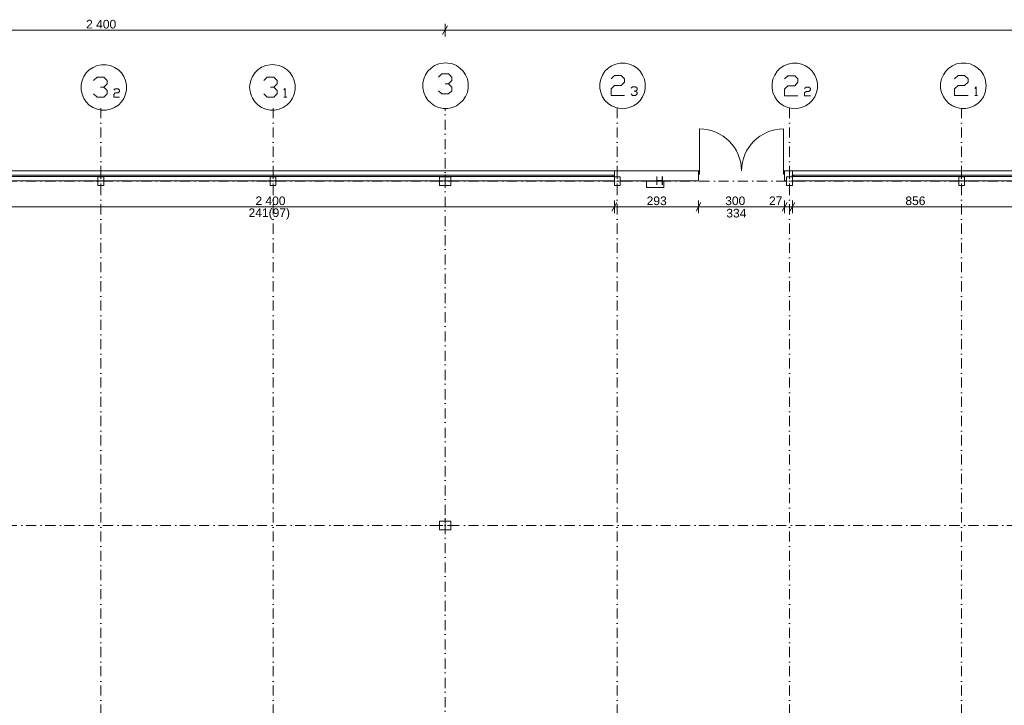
# Model space of a CAD drawing. Extents: x -283435 to 14216, y -77540 to 30522.
# Tile 176 of 177: x -52431 to -18115, y 6637 to 30522. Entities that reach past the tile are written whole.
import ezdxf

# ---------------------------------------------------------------- set-up
doc = ezdxf.new("R2010")
doc.units = 0
doc.header["$MEASUREMENT"] = 0
doc.linetypes.add('Kropki i Kreski', pattern=[670.277762, 352.777767, -176.388884, 0, -141.111112])
for name, color, linetype in [('Drzwi ArchiCAD', 7, 'Continuous'), ('Okna ArchiCADa', 7, 'Continuous'), ('SŁUPY', 7, 'Continuous'), ('WYMIARY', 7, 'Continuous'), ('ŚCIANY', 7, 'Continuous')]:
    doc.layers.add(name, color=color, linetype=linetype)
for name, color, linetype, lineweight in [('Drzwi ArchiCAD_Nr_Pióra__3', 3, 'Continuous', 18), ('Drzwi ArchiCAD_Nr_Pióra__7', 7, 'Continuous', 18), ('HYDRANTY_Nr_Pióra__1', 1, 'Continuous', 18), ('Okna ArchiCADa_Nr_Pióra__23', 23, 'Continuous', 18), ('Okna ArchiCADa_Nr_Pióra__3', 3, 'Continuous', 18), ('Okna ArchiCADa_Nr_Pióra__7', 7, 'Continuous', 18), ('OSIE_Nr_Pióra__5', 5, 'Continuous', 18), ('OSIE_Nr_Pióra__7', 7, 'Continuous', 18), ('SŁUPY_Nr_Pióra__20', 20, 'Continuous', 18), ('WYMIARY_Nr_Pióra__4', 4, 'Continuous', 18), ('WYMIARY_Nr_Pióra__5', 5, 'Continuous', 18), ('ŚCIANY_Nr_Pióra__7', 7, 'Continuous', 18)]:
    doc.layers.add(name, color=color, linetype=linetype, lineweight=lineweight)
doc.layers.add('SŁUPY_Nr_Pióra__28', color=7, linetype='Continuous', lineweight=18, true_color=0x260900)
doc.styles.add('GENERATED_STYLE_1', font='arial.ttf')
doc.styles.add('GENERATED_STYLE_2', font='txt')
doc.dimstyles.new('GENERATED_STYLE__2', dxfattribs={"dimtxt": 300, "dimasz": 228, "dimexe": 0.18, "dimexo": 0, "dimgap": 0.09, "dimtad": 1, "dimtih": 1, "dimtoh": 1, "dimdec": 0, "dimlfac": 0.1, "dimzin": 0, "dimdsep": 46, "dimtxsty": 'GENERATED_STYLE_2', "dimblk": 'ARROWHEAD_2', "dimblk1": 'ARROWHEAD_2', "dimblk2": 'ARROWHEAD_2', "dimcen": 0.09, "dimclrd": 256, "dimclre": 256, "dimclrt": 256, "dimazin": 0, "dimtfac": 1, "dimtdec": 4, "dimtmove": 0, "dimatfit": 3, "dimfxl": 1, "dimtolj": 1, "dimtzin": 0, "dimarcsym": 0})

# ---------------------------------------------------------------- blocks, each defined once
blk = doc.blocks.new('O M panel zakrzywiony 12_37')
at = {"layer": 'Okna ArchiCADa_Nr_Pióra__23', "linetype": 'Continuous'}
for p, q in [((-11850, 0), (-11900, 0)), ((-11850, -50), (-11850, 0)), ((11900, 0), (11850, 0)), ((11850, 0), (11850, -50)), ((-11900, -50), (-11850, -50)), ((11850, -50), (11900, -50))]:
    blk.add_line(p, q, dxfattribs=at)
at = {"layer": 'Okna ArchiCADa_Nr_Pióra__3', "linetype": 'Continuous'}
for p, q in [((-11900, 150), (11900, 150)), ((11850, 0), (-11850, 0)), ((-11900, -200), (11900, -200)), ((-11850, -50), (11850, -50))]:
    blk.add_line(p, q, dxfattribs=at)
at = {"layer": 'Okna ArchiCADa_Nr_Pióra__7', "linetype": 'Continuous'}
for p, q in [((-11900, 0), (-11900, -50)), ((11900, 0), (11900, -50))]:
    blk.add_line(p, q, dxfattribs=at)
blk = doc.blocks.new('O M panel zakrzywiony 12_38')
at = {"layer": 'Okna ArchiCADa_Nr_Pióra__23', "linetype": 'Continuous'}
for p, q in [((-4232, 0), (-4282, 0)), ((-4232, -50), (-4232, 0)), ((4282, 0), (4232, 0)), ((4232, 0), (4232, -50)), ((-4282, -50), (-4232, -50)), ((4232, -50), (4282, -50))]:
    blk.add_line(p, q, dxfattribs=at)
at = {"layer": 'Okna ArchiCADa_Nr_Pióra__3', "linetype": 'Continuous'}
for p, q in [((-4282, 150), (4282, 150)), ((4232, 0), (-4232, 0)), ((-4282, -200), (4282, -200)), ((-4232, -50), (4232, -50))]:
    blk.add_line(p, q, dxfattribs=at)
at = {"layer": 'Okna ArchiCADa_Nr_Pióra__7', "linetype": 'Continuous'}
for p, q in [((-4282, 0), (-4282, -50)), ((4282, 0), (4282, -50))]:
    blk.add_line(p, q, dxfattribs=at)
blk = doc.blocks.new('D2 Drzwi podw. proste 12_20')
at = {"layer": 'Drzwi ArchiCAD_Nr_Pióra__3', "linetype": 'Continuous'}
for p, q in [((-1460, 0), (-1460, 1460)), ((1460, 0), (1460, 1460)), ((-1460, 0), (-1500, 0)), ((-1500, 0), (-1500, -115)), ((-1460, -115), (-1460, 0)), ((1500, 0), (1460, 0)), ((1460, 0), (1460, -115)), ((1500, -115), (1500, 0)), ((-1500, -115), (-1460, -115)), ((1460, -115), (1500, -115))]:
    blk.add_line(p, q, dxfattribs=at)
for centre, start, end in [((-1460, 0), 0, 90), ((1460, 0), 90, 180)]:
    blk.add_arc(centre, 1460, start, end, dxfattribs=at)
at = {"layer": 'Drzwi ArchiCAD_Nr_Pióra__7', "linetype": 'Continuous'}
for p, q in [((-1500, 0), (-1500, -115)), ((1500, 0), (1500, -115))]:
    blk.add_line(p, q, dxfattribs=at)
blk = doc.blocks.new('Ściana_3', base_point=(10397, 24906))
at = {"layer": 'ŚCIANY_Nr_Pióra__7', "linetype": 'Continuous'}
for p, q in [((-31702, 25256), (-31702, 25106)), ((-28773, 25256), (-31702, 25256)), ((-31702, 25106), (-31702, 25056)), ((-31702, 25056), (-31702, 24906)), ((-28773, 25256), (-28773, 25141)), ((-28773, 25141), (-28773, 24906)), ((-25773, 25256), (-25773, 25141)), ((-25502, 25256), (-25773, 25256)), ((-25773, 25141), (-25773, 24906)), ((-25502, 25256), (-25502, 25106)), ((-25502, 25106), (-25502, 25056)), ((-25502, 25056), (-25502, 24906)), ((-31502, 24906), (-28773, 24906)), ((-25773, 24906), (-25702, 24906))]:
    blk.add_line(p, q, dxfattribs=at)
at = {"layer": 'Drzwi ArchiCAD', "linetype": 'Continuous', "xscale": -1}
blk.add_blockref('D2 Drzwi podw. proste 12_20', (-27273, 25256), dxfattribs=at)
at = {"layer": 'Okna ArchiCADa', "linetype": 'Continuous'}
for name, p in [('O M panel zakrzywiony 12_37', (-43603, 25106)), ('O M panel zakrzywiony 12_38', (-21221, 25106))]:
    blk.add_blockref(name, p, dxfattribs=at)
blk = doc.blocks.new('Słup_23', base_point=(-19602, 24900))
at = {"layer": 'SŁUPY_Nr_Pióra__20', "linetype": 'Continuous'}
for p, q in [((-19602, 24980), (-19602, 25130)), ((-19682, 24900), (-19782, 24900)), ((-19602, 24820), (-19602, 24670)), ((-19522, 24900), (-19422, 24900))]:
    blk.add_line(p, q, dxfattribs=at)
blk.add_point((-19602, 24900), dxfattribs=at)
at = {"layer": 'SŁUPY_Nr_Pióra__28', "linetype": 'Continuous', "flags": 128}
blk.add_lwpolyline([(-19502, 24750), (-19502, 25050), (-19702, 25050), (-19702, 24750)], close=True, dxfattribs=at)
blk = doc.blocks.new('Słup_24', base_point=(-25602, 24900))
at = {"layer": 'SŁUPY_Nr_Pióra__20', "linetype": 'Continuous'}
for p, q in [((-25602, 24980), (-25602, 25130)), ((-25682, 24900), (-25782, 24900)), ((-25602, 24820), (-25602, 24670)), ((-25522, 24900), (-25422, 24900))]:
    blk.add_line(p, q, dxfattribs=at)
blk.add_point((-25602, 24900), dxfattribs=at)
at = {"layer": 'SŁUPY_Nr_Pióra__28', "linetype": 'Continuous', "flags": 128}
blk.add_lwpolyline([(-25502, 24750), (-25502, 25050), (-25702, 25050), (-25702, 24750)], close=True, dxfattribs=at)
blk = doc.blocks.new('Słup_25', base_point=(-31602, 24900))
at = {"layer": 'SŁUPY_Nr_Pióra__20', "linetype": 'Continuous'}
for p, q in [((-31602, 24980), (-31602, 25130)), ((-31682, 24900), (-31782, 24900)), ((-31602, 24820), (-31602, 24670)), ((-31522, 24900), (-31422, 24900))]:
    blk.add_line(p, q, dxfattribs=at)
blk.add_point((-31602, 24900), dxfattribs=at)
at = {"layer": 'SŁUPY_Nr_Pióra__28', "linetype": 'Continuous', "flags": 128}
blk.add_lwpolyline([(-31502, 24750), (-31502, 25050), (-31702, 25050), (-31702, 24750)], close=True, dxfattribs=at)
blk = doc.blocks.new('Słup_26', base_point=(-37603, 24900))
at = {"layer": 'SŁUPY_Nr_Pióra__20', "linetype": 'Continuous'}
for p, q in [((-37603, 24980), (-37603, 25130)), ((-37683, 24900), (-37883, 24900)), ((-37603, 24820), (-37603, 24670)), ((-37523, 24900), (-37323, 24900))]:
    blk.add_line(p, q, dxfattribs=at)
blk.add_point((-37603, 24900), dxfattribs=at)
at = {"layer": 'SŁUPY_Nr_Pióra__28', "linetype": 'Continuous', "flags": 128}
blk.add_lwpolyline([(-37403, 24750), (-37403, 25050), (-37803, 25050), (-37803, 24750)], close=True, dxfattribs=at)
blk = doc.blocks.new('Słup_28', base_point=(-43603, 24900))
at = {"layer": 'SŁUPY_Nr_Pióra__20', "linetype": 'Continuous'}
for p, q in [((-43603, 24980), (-43603, 25130)), ((-43683, 24900), (-43783, 24900)), ((-43603, 24820), (-43603, 24670)), ((-43523, 24900), (-43423, 24900))]:
    blk.add_line(p, q, dxfattribs=at)
blk.add_point((-43603, 24900), dxfattribs=at)
at = {"layer": 'SŁUPY_Nr_Pióra__28', "linetype": 'Continuous', "flags": 128}
blk.add_lwpolyline([(-43503, 24750), (-43503, 25050), (-43703, 25050), (-43703, 24750)], close=True, dxfattribs=at)
blk = doc.blocks.new('Słup_29', base_point=(-49603, 24900))
at = {"layer": 'SŁUPY_Nr_Pióra__20', "linetype": 'Continuous'}
for p, q in [((-49603, 24980), (-49603, 25130)), ((-49683, 24900), (-49783, 24900)), ((-49603, 24820), (-49603, 24670)), ((-49523, 24900), (-49423, 24900))]:
    blk.add_line(p, q, dxfattribs=at)
blk.add_point((-49603, 24900), dxfattribs=at)
at = {"layer": 'SŁUPY_Nr_Pióra__28', "linetype": 'Continuous', "flags": 128}
blk.add_lwpolyline([(-49503, 24750), (-49503, 25050), (-49703, 25050), (-49703, 24750)], close=True, dxfattribs=at)
blk = doc.blocks.new('Słup_36', base_point=(-37603, 12900))
at = {"layer": 'SŁUPY_Nr_Pióra__20', "linetype": 'Continuous'}
for p, q in [((-37603, 12980), (-37603, 13130)), ((-37683, 12900), (-37883, 12900)), ((-37603, 12820), (-37603, 12670)), ((-37523, 12900), (-37323, 12900))]:
    blk.add_line(p, q, dxfattribs=at)
blk.add_point((-37603, 12900), dxfattribs=at)
at = {"layer": 'SŁUPY_Nr_Pióra__28', "linetype": 'Continuous', "flags": 128}
blk.add_lwpolyline([(-37403, 12750), (-37403, 13050), (-37803, 13050), (-37803, 12750)], close=True, dxfattribs=at)
blk = doc.blocks.new('*D1064')
at = {"layer": 'WYMIARY_Nr_Pióra__4', "linetype": 'Continuous', "transparency": 16777216}
for p, q in [((-61517, 30306), (-61690, 30006)), ((-61603, 29931), (-61603, 30381)), ((-37517, 30306), (-37690, 30006)), ((-37603, 29931), (-37603, 30381)), ((-61603, 30156), (-37603, 30156))]:
    blk.add_line(p, q, dxfattribs=at)
at = {"layer": 'WYMIARY_Nr_Pióra__5', "transparency": 16777216, "insert": (-50116, 30516), "char_height": 300, "attachment_point": 1, "style": 'GENERATED_STYLE_1'}
blk.add_mtext('{2\xa0400}', dxfattribs=at)
blk = doc.blocks.new('ARROWHEAD_2')
at = {"linetype": 'Continuous'}
for p, q in [((0, 0), (-1, 0)), ((-0.38, -0.66), (0.38, 0.66))]:
    blk.add_line(p, q, dxfattribs=at)
blk = doc.blocks.new('*D1065')
at = {"layer": 'WYMIARY_Nr_Pióra__4', "linetype": 'Continuous', "transparency": 16777216}
for p, q in [((-37517, 30306), (-37690, 30006)), ((-37603, 29931), (-37603, 30381)), ((10310, 30006), (10483, 30306)), ((10397, 29931), (10397, 30381)), ((-37603, 30156), (10397, 30156)), ((10397, 30156), (10543, 30156))]:
    blk.add_line(p, q, dxfattribs=at)
at = {"layer": 'WYMIARY_Nr_Pióra__5', "transparency": 16777216, "insert": (-14116, 30516), "char_height": 300, "attachment_point": 1, "style": 'GENERATED_STYLE_1'}
blk.add_mtext('{4\xa0800}', dxfattribs=at)
blk = doc.blocks.new('*D1890')
at = {"layer": 'WYMIARY_Nr_Pióra__4', "linetype": 'Continuous', "transparency": 16777216}
for p, q in [((-57047, 24153), (-57220, 23853)), ((-57133, 23778), (-57133, 24228)), ((-55616, 24153), (-55789, 23853)), ((-55703, 23778), (-55703, 24228)), ((-57133, 24003), (-55703, 24003)), ((-55703, 24003), (-31702, 24003))]:
    blk.add_line(p, q, dxfattribs=at)
at = {"layer": 'WYMIARY_Nr_Pióra__5', "transparency": 16777216, "insert": (-56760, 24363), "char_height": 300, "attachment_point": 1, "style": 'GENERATED_STYLE_1'}
blk.add_mtext('{143}', dxfattribs=at)
blk = doc.blocks.new('*D1891')
at = {"layer": 'WYMIARY_Nr_Pióra__4', "linetype": 'Continuous', "transparency": 16777216}
for p, q in [((-55616, 24153), (-55789, 23853)), ((-31616, 24153), (-31789, 23853)), ((-55703, 24003), (-31702, 24003))]:
    blk.add_line(p, q, dxfattribs=at)
at = {"layer": 'WYMIARY_Nr_Pióra__5', "transparency": 16777216, "insert": (-44215, 24363), "char_height": 300, "attachment_point": 1, "style": 'GENERATED_STYLE_1'}
blk.add_mtext('{2\xa0400}', dxfattribs=at)
blk = doc.blocks.new('*D1892')
at = {"layer": 'WYMIARY_Nr_Pióra__4', "linetype": 'Continuous', "transparency": 16777216}
for p, q in [((-31616, 24153), (-31789, 23853)), ((-31702, 23778), (-31702, 24228)), ((-28686, 24153), (-28859, 23853)), ((-28773, 23778), (-28773, 24228)), ((-55703, 24003), (-31702, 24003)), ((-31702, 24003), (-28773, 24003))]:
    blk.add_line(p, q, dxfattribs=at)
at = {"layer": 'WYMIARY_Nr_Pióra__5', "transparency": 16777216, "insert": (-30579, 24363), "char_height": 300, "attachment_point": 1, "style": 'GENERATED_STYLE_1'}
blk.add_mtext('{293}', dxfattribs=at)
blk = doc.blocks.new('*D1893')
at = {"layer": 'WYMIARY_Nr_Pióra__4', "linetype": 'Continuous', "transparency": 16777216}
for p, q in [((-28686, 24153), (-28859, 23853)), ((-28773, 23778), (-28773, 24228)), ((-25686, 24153), (-25859, 23853)), ((-25773, 23778), (-25773, 24228)), ((-28773, 24003), (-25773, 24003))]:
    blk.add_line(p, q, dxfattribs=at)
at = {"layer": 'WYMIARY_Nr_Pióra__5', "transparency": 16777216, "char_height": 300, "attachment_point": 1, "style": 'GENERATED_STYLE_1'}
for s, insert in [('{300}', (-27842, 24363)), ('{27}', (-26315, 24363))]:
    blk.add_mtext(s, dxfattribs=dict(at, insert=insert))
blk = doc.blocks.new('*D1894')
at = {"layer": 'WYMIARY_Nr_Pióra__4', "linetype": 'Continuous', "transparency": 16777216}
for p, q in [((-25686, 24153), (-25859, 23853)), ((-25773, 23778), (-25773, 24228)), ((-25416, 24153), (-25589, 23853)), ((-25502, 23778), (-25502, 24228)), ((-25773, 24003), (-25502, 24003)), ((-25502, 24003), (-16939, 24003))]:
    blk.add_line(p, q, dxfattribs=at)
blk = doc.blocks.new('*D1895')
at = {"layer": 'WYMIARY_Nr_Pióra__4', "linetype": 'Continuous', "transparency": 16777216}
for p, q in [((-25416, 24153), (-25589, 23853)), ((-17025, 23853), (-16852, 24153)), ((-16939, 23778), (-16939, 24228)), ((-25502, 24003), (-16939, 24003)), ((-16939, 24003), (-16792, 24003))]:
    blk.add_line(p, q, dxfattribs=at)
at = {"layer": 'WYMIARY_Nr_Pióra__5', "transparency": 16777216, "insert": (-21562, 24363), "char_height": 300, "attachment_point": 1, "style": 'GENERATED_STYLE_1'}
blk.add_mtext('{856}', dxfattribs=at)

msp = doc.modelspace()

# ---------------------------------------------------------------- linework, layer by layer
at = {"layer": 'HYDRANTY_Nr_Pióra__1', "linetype": 'Continuous'}
for p, q in [((-30580.2, 24675.8), (-30580.2, 24900.4)), ((-30580.2, 24900.4), (-29980.2, 24900.4)), ((-29980.2, 24900.4), (-29980.2, 24675.8)), ((-30580.2, 24675.8), (-29980.2, 24675.8))]:
    msp.add_line(p, q, dxfattribs=at)
at = {"layer": 'OSIE_Nr_Pióra__5', "linetype": 'Kropki i Kreski'}
for p, q in [((-49602.8, 27442), (-49602.8, -38366)), ((-43602.8, 27442), (-43602.8, -38346.1)), ((-31602.3, 27442), (-31602.3, -38346.1)), ((-25602.3, 27442), (-25602.3, -38346.1)), ((-19602.3, 27442), (-19602.3, -38346.1))]:
    msp.add_line(p, q, dxfattribs=at)
at = {"layer": 'OSIE_Nr_Pióra__7', "linetype": 'Kropki i Kreski'}
for p, q in [((-37603.3, -38346.1), (-37603.3, 27442)), ((-280139.5, 24900.4), (10893.5, 24900.4)), ((-280139.5, 12900.4), (10893.5, 12900.4))]:
    msp.add_line(p, q, dxfattribs=at)
at = {"layer": 'OSIE_Nr_Pióra__7', "linetype": 'Continuous', "flags": 128}
for points in [[(-50294, 28163.6), (-50288.7, 28080), (-50257.2, 27923.2), (-50199.7, 27782.1), (-50110.8, 27656.4), (-50006.2, 27546.7), (-49875.7, 27463.1), (-49734.3, 27405.6), (-49582.9, 27368.8), (-49499.3, 27368.8), (-49415.4, 27368.8), (-49263.9, 27405.6), (-49122.8, 27463.1), (-48992.1, 27546.7), (-48887.4, 27656.4), (-48803.8, 27782.1), (-48741, 27923.2), (-48709.6, 28080), (-48704.2, 28163.6), (-48709.6, 28242.1), (-48741, 28398.9), (-48803.8, 28540), (-48887.4, 28665.7), (-48992.1, 28775.4), (-49122.8, 28859), (-49263.9, 28921.9), (-49415.4, 28953.3), (-49499.3, 28953.3), (-49582.9, 28953.3), (-49734.3, 28921.9), (-49875.7, 28859), (-50006.2, 28775.4), (-50110.8, 28665.7), (-50199.7, 28540), (-50257.2, 28398.9), (-50288.7, 28242.1)], [(-44416.9, 28163.6), (-44411.5, 28085.3), (-44380.1, 27928.5), (-44317.3, 27787.1), (-44233.7, 27661.7), (-44129, 27552), (-43998.3, 27468.1), (-43857.2, 27405.6), (-43705.7, 27374.2), (-43621.8, 27374.2), (-43538.2, 27374.2), (-43386.8, 27405.6), (-43245.4, 27468.1), (-43114.6, 27552), (-43010.3, 27661.7), (-42921.4, 27787.1), (-42863.8, 27928.5), (-42832.4, 28085.3), (-42827.1, 28163.6), (-42832.4, 28247.5), (-42863.8, 28404.3), (-42921.4, 28545.4), (-43010.3, 28670.8), (-43114.6, 28780.7), (-43245.4, 28864.3), (-43386.8, 28921.9), (-43538.2, 28953.3), (-43621.8, 28958.3), (-43705.7, 28953.3), (-43857.2, 28921.9), (-43998.3, 28864.3), (-44129, 28780.7), (-44233.7, 28670.8), (-44317.3, 28545.4), (-44380.1, 28404.3), (-44411.5, 28247.5)], [(-38382.6, 28221.1), (-38382.6, 28142.8), (-38346.2, 27986), (-38288.7, 27844.6), (-38205.1, 27719.2), (-38095.1, 27609.5), (-37969.7, 27525.6), (-37828.6, 27463.1), (-37671.5, 27431.7), (-37587.9, 27431.7), (-37509.6, 27431.7), (-37352.5, 27463.1), (-37211.4, 27525.6), (-37086, 27609.5), (-36976, 27719.2), (-36892.5, 27844.6), (-36829.6, 27986), (-36798.5, 28142.8), (-36798.5, 28221.1), (-36798.5, 28305), (-36829.6, 28456.4), (-36892.5, 28602.9), (-36976, 28728.3), (-37086, 28832.9), (-37211.4, 28921.9), (-37352.5, 28979.4), (-37509.6, 29010.8), (-37587.9, 29015.8), (-37671.5, 29010.8), (-37828.6, 28979.4), (-37969.7, 28921.9), (-38095.1, 28832.9), (-38205.1, 28728.3), (-38288.7, 28602.9), (-38346.2, 28456.4), (-38382.6, 28305)], [(-32212.6, 28216), (-32207.6, 28132.1), (-32176.2, 27980.7), (-32118.7, 27839.6), (-32035.1, 27708.8), (-31925.1, 27604.2), (-31799.7, 27515.3), (-31658.6, 27457.8), (-31501.5, 27426.3), (-31417.9, 27421.3), (-31339.6, 27426.3), (-31182.5, 27457.8), (-31041.4, 27515.3), (-30916, 27604.2), (-30806, 27708.8), (-30722.4, 27839.6), (-30659.9, 27980.7), (-30628.5, 28132.1), (-30628.5, 28216), (-30628.5, 28299.6), (-30659.9, 28451.1), (-30722.4, 28592.5), (-30806, 28723.2), (-30916, 28827.6), (-31041.4, 28916.5), (-31182.5, 28974), (-31339.6, 29005.4), (-31417.9, 29010.8), (-31501.5, 29005.4), (-31658.6, 28974), (-31799.7, 28916.5), (-31925.1, 28827.6), (-32035.1, 28723.2), (-32118.7, 28592.5), (-32176.2, 28451.1), (-32207.6, 28299.6)], [(-26210.1, 28216), (-26210.1, 28132.1), (-26178.7, 27980.7), (-26115.8, 27839.6), (-26032.2, 27708.8), (-25922.6, 27604.2), (-25796.9, 27515.3), (-25655.8, 27457.8), (-25499, 27426.3), (-25420.4, 27421.3), (-25336.8, 27426.3), (-25185.3, 27457.8), (-25038.9, 27515.3), (-24913.2, 27604.2), (-24808.9, 27708.8), (-24719.9, 27839.6), (-24662.4, 27980.7), (-24631, 28132.1), (-24625.7, 28216), (-24631, 28299.6), (-24662.4, 28451.1), (-24719.9, 28592.5), (-24808.9, 28723.2), (-24913.2, 28827.6), (-25038.9, 28916.5), (-25185.3, 28974), (-25336.8, 29005.4), (-25420.4, 29010.8), (-25499, 29005.4), (-25655.8, 28974), (-25796.9, 28916.5), (-25922.6, 28827.6), (-26032.2, 28723.2), (-26115.8, 28592.5), (-26178.7, 28451.1), (-26210.1, 28299.6)], [(-20333, 28221.1), (-20333, 28137.5), (-20301.6, 27980.7), (-20238.7, 27839.6), (-20155.1, 27713.9), (-20045.4, 27604.2), (-19919.7, 27520.6), (-19778.6, 27463.1), (-19621.8, 27431.7), (-19543.3, 27426.3), (-19459.7, 27431.7), (-19302.9, 27463.1), (-19161.8, 27520.6), (-19036.1, 27604.2), (-18926.4, 27713.9), (-18842.8, 27839.6), (-18785.3, 27980.7), (-18753.9, 28137.5), (-18748.5, 28221.1), (-18753.9, 28299.6), (-18785.3, 28456.4), (-18842.8, 28597.6), (-18926.4, 28723.2), (-19036.1, 28832.9), (-19161.8, 28916.5), (-19302.9, 28979.4), (-19459.7, 29010.8), (-19543.3, 29010.8), (-19621.8, 29010.8), (-19778.6, 28979.4), (-19919.7, 28916.5), (-20045.4, 28832.9), (-20155.1, 28723.2), (-20238.7, 28597.6), (-20301.6, 28456.4), (-20333, 28299.6)]]:
    msp.add_lwpolyline(points, close=True, dxfattribs=at)
for points in [[(-49504.3, 28168.9), (-49383.9, 28283.9), (-49383.9, 28404.3), (-49504.3, 28519.3), (-49734.3, 28519.3), (-49854.7, 28404.3)], [(-43575, 28174.2), (-43460, 28289.3), (-43460, 28404.3), (-43575, 28524.3), (-43810.1, 28524.3), (-43925.1, 28404.3)], [(-37488.6, 28283.9), (-37373.6, 28398.9), (-37373.6, 28519.3), (-37488.6, 28634.3), (-37724, 28634.3), (-37839, 28519.3)], [(-31815.4, 28466.8), (-31700.4, 28581.8), (-31465, 28581.8), (-31350, 28466.8), (-31350, 28346.8), (-31465, 28231.8), (-31700.4, 28231.8), (-31815.4, 28116.7), (-31815.4, 27881.4), (-31350, 27881.4)], [(-25770.8, 28456.4), (-25655.8, 28571.5), (-25420.4, 28571.5), (-25305.4, 28456.4), (-25305.4, 28341.4), (-25420.4, 28221.1), (-25655.8, 28221.1), (-25770.8, 28106.1), (-25770.8, 27871), (-25305.4, 27871)], [(-19846.5, 28461.8), (-19726.5, 28576.8), (-19496.4, 28576.8), (-19376.1, 28461.8), (-19376.1, 28341.4), (-19496.4, 28226.4), (-19726.5, 28226.4), (-19846.5, 28111.4), (-19846.5, 27876), (-19376.1, 27876)], [(-49854.7, 27933.5), (-49734.3, 27818.5), (-49504.3, 27818.5), (-49383.9, 27933.5), (-49383.9, 28053.9), (-49504.3, 28168.9), (-49619.3, 28168.9)], [(-43925.1, 27938.9), (-43810.1, 27823.9), (-43575, 27823.9), (-43460, 27938.9), (-43460, 28053.9), (-43575, 28174.2), (-43690, 28174.2)], [(-37839, 28048.6), (-37724, 27933.5), (-37488.6, 27933.5), (-37373.6, 28048.6), (-37373.6, 28168.9), (-37488.6, 28283.9), (-37603.6, 28283.9)], [(-30968.2, 28032.8), (-30916, 28080), (-30916, 28132.1), (-30968.2, 28184.6), (-31067.5, 28184.6), (-31114.6, 28132.1)], [(-25075.4, 28121.8), (-25023.2, 28174.2), (-24923.9, 28174.2), (-24871.4, 28121.8), (-24871.4, 28074.6), (-24923.9, 28022.5), (-25023.2, 28022.5), (-25075.4, 27975.3), (-25075.4, 27871), (-24871.4, 27871)], [(-19093.6, 27876), (-19093.6, 28179.3), (-19146.1, 28127.1)], [(-49153.9, 28069.6), (-49101.7, 28116.7), (-49002.4, 28116.7), (-48955.3, 28069.6), (-48955.3, 28017.1), (-49002.4, 27970.3), (-49101.7, 27970.3), (-49153.9, 27917.8), (-49153.9, 27818.5), (-48955.3, 27818.5)], [(-43177.5, 27823.9), (-43177.5, 28121.8), (-43224.6, 28074.6)], [(-43224.6, 27823.9), (-43125.3, 27823.9)], [(-31114.6, 27933.5), (-31067.5, 27881.4), (-30968.2, 27881.4), (-30916, 27933.5), (-30916, 27980.7), (-30968.2, 28032.8), (-31015.3, 28032.8)], [(-19146.1, 27876), (-19046.7, 27876)]]:
    msp.add_lwpolyline(points, dxfattribs=at)

# ---------------------------------------------------------------- block references
at = {"layer": 'SŁUPY'}
for name, p in [('Słup_29', (-49602.8, 24900.4)), ('Słup_28', (-43602.8, 24900.4)), ('Słup_26', (-37603.3, 24900.4)), ('Słup_25', (-31602.3, 24900.4)), ('Słup_24', (-25602.3, 24900.4)), ('Słup_23', (-19602.3, 24900.4)), ('Słup_36', (-37603.3, 12900.4))]:
    msp.add_blockref(name, p, dxfattribs=at)
at = {"layer": 'ŚCIANY'}
msp.add_blockref('Ściana_3', (10396.7, 24905.7), dxfattribs=at)

# ---------------------------------------------------------------- texts
at = {"layer": 'HYDRANTY_Nr_Pióra__1', "linetype": 'Continuous', "insert": (-30130.2, 24767.5), "char_height": 300, "attachment_point": 8, "style": 'GENERATED_STYLE_1'}
msp.add_mtext('{H}', dxfattribs=at)
at = {"layer": 'WYMIARY_Nr_Pióra__5', "linetype": 'Continuous', "char_height": 300, "attachment_point": 7, "style": 'GENERATED_STYLE_1'}
for s, insert in [('{334}', (-27803.3, 23628.2)), ('{241(97)}', (-44454.5, 23558.5))]:
    msp.add_mtext(s, dxfattribs=dict(at, insert=insert))

# ---------------------------------------------------------------- dimensions: what is measured, and where the dimension line sits
at = {"layer": 'WYMIARY', "linetype": 'Continuous'}
for base, p1, p2, picture, middle in [((-278804, 30156.3), (-61603.3, 27442), (-37603.3, 27442), '*D1064', (-49601.9, 30366.3)), ((-278804, 30156.3), (-37603.3, 27442), (10396.7, 27442), '*D1065', (-13601.9, 30366.3)), ((-224104, 24003.1), (-57133.3, 24905.7), (-55702.8, 24750.4), '*D1890', (-56422.2, 24213.1)), ((-224104, 24003.1), (-31702.3, 24750.4), (-28772.8, 24905.7), '*D1892', (-30241.7, 24213.1)), ((-224104, 24003.1), (-28772.8, 24905.7), (-25772.8, 24905.7), '*D1893', (-27504.6, 24213.1)), ((-224104, 24003.1), (-25772.8, 24905.7), (-25502.3, 24750.4), '*D1894', (-26090, 24213.1)), ((-224104, 24003.1), (-25502.3, 24750.4), (-16938.7, 24905.7), '*D1895', (-21224.6, 24213.1)), ((-224104, 24003.1), (-55702.8, 24750.4), (-31702.3, 24750.4), '*D1891', (-43701.2, 24213.1))]:
    dim = msp.add_linear_dim(base=base, p1=p1, p2=p2, dimstyle='GENERATED_STYLE__2', dxfattribs=at)
    dim.commit()
    dim.dimension.update_dxf_attribs({"geometry": picture, "text_midpoint": middle})

doc.saveas('drawing.dxf')
